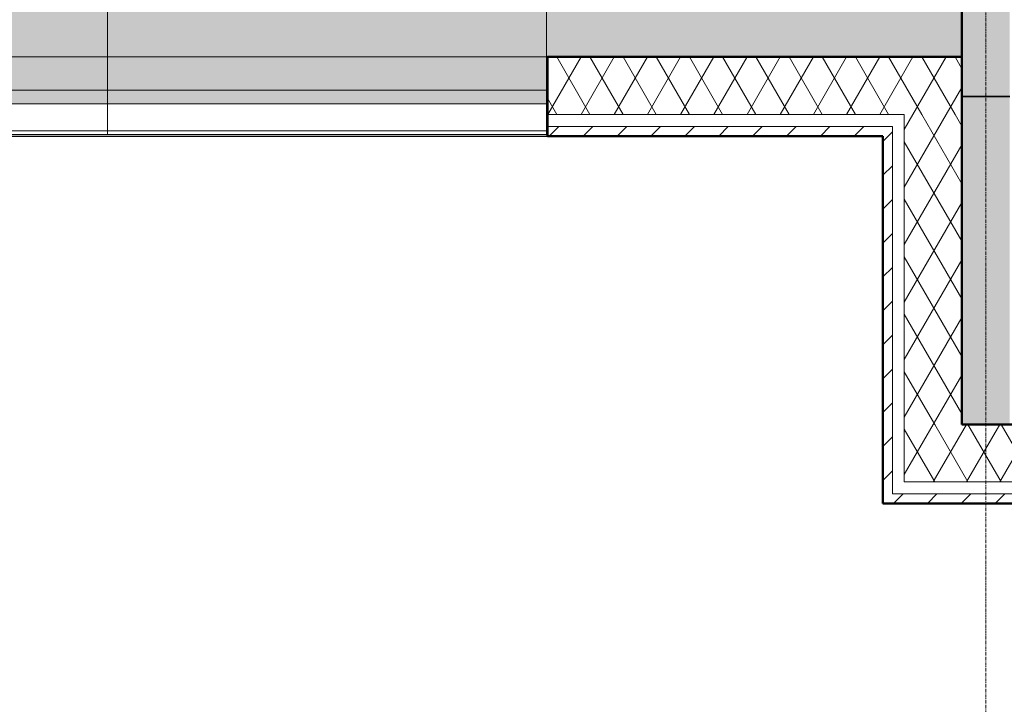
# Model space of a CAD drawing. Header units: millimetres. Extents: x 3625 to 90524, y -20577 to 42628.
# Tile 116 of 256: x 52706 to 56816, y 16227 to 19084. Entities that reach past the tile are written whole.
import ezdxf

# ---------------------------------------------------------------- set-up
doc = ezdxf.new("R2010")
doc.units = ezdxf.units.MM
doc.linetypes.add('stramien', pattern=[22.225, 12.7, -3.175, 3.175, -3.175])
for name, color, linetype, lineweight in [('A-GLAZ', 6, 'Continuous', 18), ('A-WALL', 2, 'Continuous', 25), ('A-WALL-MBNI', 2, 'Continuous', 25), ('A-WALL-PATT', 2, 'Continuous', 50), ('I-WALL', 2, 'Continuous', 25), ('S-GRID', 1, 'Continuous', 18)]:
    doc.layers.add(name, color=color, linetype=linetype, lineweight=lineweight)
pattern_1 = [(45, (24722.47, 0), (-70.71068, 70.71068), [])]

# ---------------------------------------------------------------- blocks, each defined once
blk = doc.blocks.new('3073_04 constructie_abt_export 08-11-2012_rvt-1-Plotview plafond vierde Verdieping - 1 op 100')
at = {"layer": 'A-WALL-PATT', "lineweight": 25}
blk.add_hatch(color=250, dxfattribs=at).paths.add_polyline_path([(31916.6, 17395.2), (32116.6, 17395.2), (32116.6, 23681.2), (31916.6, 23681.2), (31916.6, 17743.6)], flags=0)
at = {"layer": 'A-WALL', "color": 50, "lineweight": 50}
for p, q in [((31916.6, 17395.2), (31916.6, 23681.2)), ((32116.6, 17395.2), (31916.6, 17395.2))]:
    blk.add_line(p, q, dxfattribs=at)
blk = doc.blocks.new('28_KA_Prefab betonnen borstwering dak zuid houten lattengevel - 28_KA_Prefab betonnen borstwering dak zuid houten lattengevel-10199185-Plotview plafond vierde Verdieping - 1 op 100')
at = {"layer": 'A-WALL-PATT', "lineweight": 25}
h = blk.add_hatch(color=256, dxfattribs=at)
h.paths.add_polyline_path([(31676.6, 18928.2), (31916.6, 18928.2), (31916.6, 19178.2), (30343.3, 19178.2), (30343.3, 19163.2), (30183.2, 19163.2), (30183.2, 18929.2), (28349.9, 18929.2), (28349.9, 18929.2), (26516.6, 18929.2), (26516.6, 18929.2), (24683.3, 18929.2), (24683.2, 18929.2), (22849.9, 18929.2), (22849.9, 18929.2), (21016.6, 18929.2), (21016.6, 18929.2), (19183.3, 18929.2), (19183.2, 18929.2), (17349.9, 18929.2), (17349.9, 18929.2), (15516.6, 18929.2), (15516.6, 18929.2), (13683.3, 18929.2), (13683.2, 18929.2), (11849.9, 18929.2), (11849.9, 18929.2), (10016.6, 18929.2), (10016.6, 18929.2), (8183.3, 18929.2), (8183.2, 18929.2), (6349.9, 18929.2), (6349.9, 18929.2), (4516.6, 18929.6), (4516.6, 19163.2), (4356.6, 19163.2), (4356.6, 19178.2), (4256.6, 19178.2), (4256.6, 18928.2), (31400.3, 18928.2)], flags=0)
h.paths.add_polyline_path([(30023.3, 19174.2), (30023.3, 19178.2), (28509.9, 19178.2), (28509.9, 19174.2), (29587.5, 19174.2)], flags=0)
h.paths.add_polyline_path([(28189.9, 19174.2), (28189.9, 19178.2), (26676.6, 19178.2), (26676.6, 19174.2), (27774.8, 19174.2)], flags=0)
h.paths.add_polyline_path([(26356.6, 19174.2), (26356.6, 19178.2), (24843.3, 19178.2), (24843.3, 19174.2), (25962, 19174.2)], flags=0)
h.paths.add_polyline_path([(24523.3, 19174.2), (24523.3, 19178.2), (23009.9, 19178.2), (23009.9, 19174.2), (24149.3, 19174.2)], flags=0)
h.paths.add_polyline_path([(22689.9, 19174.2), (22689.9, 19178.2), (21176.6, 19178.2), (21176.6, 19174.2), (22336.6, 19174.2)], flags=0)
h.paths.add_polyline_path([(19343.3, 19174.2), (20856.6, 19174.2), (20856.6, 19178.2), (19343.3, 19178.2)], flags=0)
h.paths.add_polyline_path([(19023.3, 19174.2), (19023.3, 19178.2), (17509.9, 19178.2), (17509.9, 19174.2), (19013.2, 19174.2)], flags=0)
h.paths.add_polyline_path([(15676.6, 19174.2), (17189.9, 19174.2), (17189.9, 19178.2), (15676.6, 19178.2)], flags=0)
h.paths.add_polyline_path([(14481.4, 19174.2), (15356.6, 19174.2), (15356.6, 19178.2), (13843.3, 19178.2), (13843.3, 19174.2), (13877.1, 19174.2)], flags=0)
h.paths.add_polyline_path([(12064.4, 19174.2), (13523.3, 19174.2), (13523.3, 19178.2), (12009.9, 19178.2), (12009.9, 19174.2)], flags=0)
h.paths.add_polyline_path([(10176.6, 19174.2), (11689.9, 19174.2), (11689.9, 19178.2), (10176.6, 19178.2)], flags=0)
h.paths.add_polyline_path([(8438.9, 19174.2), (9856.6, 19174.2), (9856.6, 19178.2), (8343.3, 19178.2), (8343.3, 19174.2)], flags=0)
h.paths.add_polyline_path([(6626.2, 19174.2), (8023.3, 19174.2), (8023.3, 19178.2), (6509.9, 19178.2), (6509.9, 19174.2)], flags=0)
h.paths.add_polyline_path([(5417.7, 19174.2), (6189.9, 19174.2), (6189.9, 19178.2), (4676.6, 19178.2), (4676.6, 19174.2), (4813.4, 19174.2)], flags=0)
at = {"layer": 'A-WALL-MBNI'}
blk.add_line((30186.6, 18928.2), (30183.2, 18928.2), dxfattribs=at)
blk = doc.blocks.new('31_KA_Houten vliesgevel met draaiend deel natuursteen gevel - 31_KA_Houten vliesgevel met draaiend deel natuursteen gevel-12423262-Plotview plafond vierde Verdieping - 1 op 100')
at = {"layer": 'A-GLAZ', "lineweight": 25}
for points in [[(341.5, 166), (916.6, 166), (916.6, 411), (-916.7, 411), (-916.7, 166), (39.4, 166)], [(39.4, 26), (916.6, 26), (916.6, 165), (-916.7, 165), (-916.7, 26), (-262.7, 26)], [(-916.7, -30), (916.6, -30), (916.6, 26), (-916.7, 26), (-916.7, 7.7)]]:
    blk.add_hatch(color=256, dxfattribs=at).paths.add_polyline_path(points, flags=0)
at = {"layer": 'A-GLAZ'}
for p, q in [((-916.7, 411), (-916.7, 166)), ((916.6, 411), (-916.7, 411)), ((916.6, 166), (916.6, 411)), ((916.6, 166), (-916.7, 166)), ((-916.7, 165), (-916.7, 26)), ((916.6, 165), (-916.7, 165)), ((916.6, 165), (916.6, 26)), ((-916.7, 26), (-916.7, -30)), ((916.6, 26), (-916.7, 26)), ((916.6, 26), (916.6, -30)), ((-916.7, -30), (-916.7, -143.6)), ((916.6, -30), (-916.7, -30)), ((916.6, -143.6), (916.6, -30)), ((-916.7, -143.6), (-916.7, -158.6)), ((916.6, -143.6), (-916.7, -143.6)), ((916.6, -158.6), (-916.7, -158.6)), ((916.6, -158.6), (916.6, -143.6))]:
    blk.add_line(p, q, dxfattribs=at)

msp = doc.modelspace()

# ---------------------------------------------------------------- hatches: boundary and pattern name
at = {"layer": 'A-WALL-PATT', "lineweight": 25}
msp.add_hatch(color=55, dxfattribs=at).paths.add_polyline_path([(56639.1, 18763.2), (56839.1, 18763.2), (56839.1, 23674.2), (56639.1, 23674.2), (56639.1, 21031)], flags=0)
at = {"layer": 'A-WALL-PATT', "lineweight": 18}
h = msp.add_hatch(dxfattribs=at)
h.set_pattern_fill('FP_332', color=256, angle=-60, style=0, pattern_type=2)
h.set_pattern_definition([(300, (24722.47, 0.0001), (-103.92305, -60), []), (240, (24722.47, 0.0001), (-103.92305, 60), [])])
h.paths.add_polyline_path([(56122.7, 18688.2), (56639.1, 18688.2), (56639.1, 18928.2), (54909, 18928.2), (54909, 18688.2), (54914.2, 18688.2)], flags=0)
h.paths.add_polyline_path([(29233.8, 18688.2), (29235.7, 18688.2), (29235.7, 18928.2), (28839.1, 18928.2), (28839.1, 18688.2), (28931.6, 18688.2)], flags=0)
h = msp.add_hatch(dxfattribs=at)
h.set_pattern_fill('FP_332', color=256, angle=-60, style=0, pattern_type=2)
h.set_pattern_definition([(300, (24722.47, 0.0001), (-103.92305, -60), []), (240, (24722.47, 0.0001), (-103.92305, 60), [])])
h.paths.add_polyline_path([(56639.1, 17395.2), (56639.1, 18688.2), (56399.1, 18688.2), (56399.1, 17395.2)], flags=0)
h = msp.add_hatch(dxfattribs=at)
h.set_pattern_fill('FP_331', color=256, style=0, pattern_type=2)
h.set_pattern_definition(pattern_1)
h.paths.add_polyline_path([(56349.1, 18598.2), (56349.1, 18638.2), (54909, 18638.2), (54909, 18598.2), (56309.1, 18598.2)], flags=0)
h.paths.add_polyline_path([(29235.7, 18598.2), (29235.7, 18638.2), (28839.1, 18638.2), (28839.1, 18598.2), (29233.8, 18598.2)], flags=0)
h = msp.add_hatch(dxfattribs=at)
h.set_pattern_fill('FP_331', color=256, style=0, pattern_type=2)
h.set_pattern_definition(pattern_1)
h.paths.add_polyline_path([(56349.1, 17105.2), (56349.1, 18598.2), (56309.1, 18598.2), (56309.1, 17105.2)], flags=0)
h = msp.add_hatch(dxfattribs=at)
h.set_pattern_fill('FP_332', color=256, angle=-60, style=0, pattern_type=2)
h.set_pattern_definition([(300, (24722.47, 0.0001), (-103.92305, -60), []), (240, (24722.47, 0.0001), (-103.92305, 60), [])])
h.paths.add_polyline_path([(61509.1, 17155.2), (61509.1, 17395.2), (56399.1, 17395.2), (56399.1, 17155.2), (60956.7, 17155.2)], flags=0)
h = msp.add_hatch(dxfattribs=at)
h.set_pattern_fill('FP_331', color=256, style=0, pattern_type=2)
h.set_pattern_definition(pattern_1)
h.paths.add_polyline_path([(61509.1, 17065.2), (61509.1, 17105.2), (56309.1, 17105.2), (56309.1, 17065.2), (60956.7, 17065.2)], flags=0)

# ---------------------------------------------------------------- linework, layer by layer
at = {"layer": 'A-WALL', "lineweight": 50}
for p, q in [((54909, 18598.2), (54909, 18928.2)), ((54909, 18928.2), (56639.1, 18928.2)), ((56639.1, 18928.2), (56639.1, 17395.2)), ((56309.1, 18598.2), (54909, 18598.2)), ((56309.1, 17065.2), (56309.1, 18598.2)), ((56639.1, 17395.2), (66409.1, 17395.2)), ((66409.1, 17065.2), (56309.1, 17065.2))]:
    msp.add_line(p, q, dxfattribs=at)
at = {"layer": 'A-WALL', "lineweight": 18}
for p, q in [((56399.1, 18688.2), (54909, 18688.2)), ((56399.1, 18688.2), (56399.1, 17155.2)), ((56349.1, 18638.2), (54909, 18638.2)), ((56349.1, 18638.2), (56349.1, 17105.2)), ((56399.1, 17155.2), (66409.1, 17155.2)), ((56349.1, 17105.2), (66409.1, 17105.2))]:
    msp.add_line(p, q, dxfattribs=at)
at = {"layer": 'A-WALL'}
msp.add_line((29235.7, 18598.2), (54909, 18598.2), dxfattribs=at)
at = {"layer": 'I-WALL', "color": 135, "lineweight": 35}
for p, q in [((56639.1, 18928.2), (56639.1, 23641.2)), ((56839.1, 18763.2), (56639.1, 18763.2))]:
    msp.add_line(p, q, dxfattribs=at)
at = {"layer": 'S-GRID', "linetype": 'stramien'}
msp.add_line((56739.1, 41627.6), (56739.1, -3246.7), dxfattribs=at)

# ---------------------------------------------------------------- block references
at = {"color": 250, "lineweight": 5}
msp.add_blockref('3073_04 constructie_abt_export 08-11-2012_rvt-1-Plotview plafond vierde Verdieping - 1 op 100', (24722.5, 0), dxfattribs=at)
at = {"layer": 'A-GLAZ', "lineweight": 25}
for p in [(52155.7, 18763.2), (53989.1, 18763.2)]:
    msp.add_blockref('31_KA_Houten vliesgevel met draaiend deel natuursteen gevel - 31_KA_Houten vliesgevel met draaiend deel natuursteen gevel-12423262-Plotview plafond vierde Verdieping - 1 op 100', p, dxfattribs=at)
at = {"layer": 'A-WALL-MBNI'}
msp.add_blockref('28_KA_Prefab betonnen borstwering dak zuid houten lattengevel - 28_KA_Prefab betonnen borstwering dak zuid houten lattengevel-10199185-Plotview plafond vierde Verdieping - 1 op 100', (24722.5, 0), dxfattribs=at)

doc.saveas('drawing.dxf')
